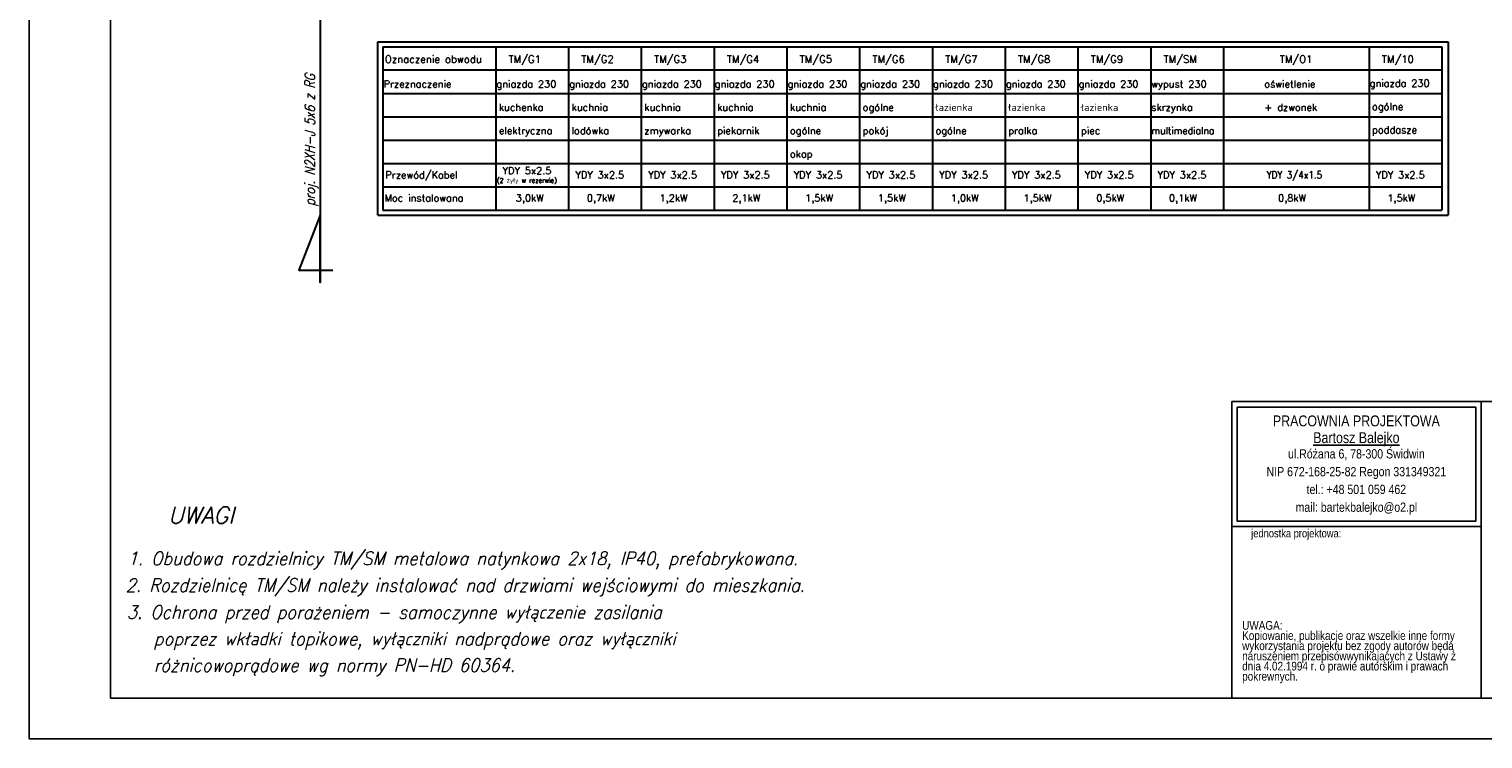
# Model space of a CAD drawing. Header units: millimetres. Extents: x 262469 to 275208, y -32539 to 9411.
# Tile 1 of 256: x 266739 to 269592, y -28562 to -27171. Entities that reach past the tile are written whole.
import ezdxf

# ---------------------------------------------------------------- set-up
doc = ezdxf.new("R2010")
doc.units = ezdxf.units.MM
doc.header["$LTSCALE"] = 100
doc.layers.add('$ ele elektryka', color=1, linetype='Continuous', lineweight=30)
doc.layers.add('$ mp_ele_opisy', color=7, linetype='Continuous', lineweight=30)
doc.layers.add('$ IE TABELA', color=7, linetype='Continuous')
doc.layers.add('$ IE_Tabele', color=7, linetype='Continuous')
doc.styles.add('GENERATED_STYLE_10', font='ARIALN.TTF')
doc.styles.add('GENERATED_STYLE_9', font='ARIALN.TTF')
doc.styles.add('ROMANS', font='romans', dxfattribs={"width": 0.8})

# ---------------------------------------------------------------- blocks, each defined once
blk = doc.blocks.new('a3eee')
at = {"layer": '$ IE TABELA'}
for p, q in [((19730.8, 4176.8), (19730.8, 1206.8)), ((19890.8, 4096.8), (19890.8, 1286.8)), ((19890.8, 1286.8), (23840.8, 1286.8)), ((19730.8, 1206.8), (23930.8, 1206.8))]:
    blk.add_line(p, q, dxfattribs=at)

msp = doc.modelspace()

# ---------------------------------------------------------------- linework, layer by layer
at = {"layer": '$ ele elektryka', "linetype": 'Continuous'}
msp.add_line((267310.3, -26304), (267310.3, -27535.5), dxfattribs=at)
at = {"layer": '$ ele elektryka', "color": 7}
for p, q in [((267423.3, -27535.2), (267423.3, -27195.4)), ((267423.3, -27195.4), (269523.6, -27195.4)), ((267433.3, -27205.4), (267433.3, -27251.1)), ((267654.7, -27205.4), (267654.7, -27251.1)), ((267654.7, -27205.4), (267654.7, -27251.1)), ((267797.5, -27205.4), (267797.5, -27251.1)), ((267940.3, -27205.4), (267940.3, -27251.1)), ((268083.1, -27205.4), (268083.1, -27251.1)), ((268083.1, -27205.4), (268083.1, -27251.1)), ((268225.9, -27205.4), (268225.9, -27251.1)), ((268368.7, -27205.4), (268368.7, -27251.1)), ((268511.5, -27205.4), (268511.5, -27251.1)), ((268654.3, -27205.4), (268654.3, -27251.1)), ((268797.1, -27205.4), (268797.1, -27251.1)), ((268939.9, -27205.4), (268939.9, -27251.1)), ((268939.9, -27205.4), (268939.9, -27251.1)), ((268939.9, -27207), (268939.9, -27252.7)), ((269082.7, -27205.4), (269082.7, -27251.1)), ((269082.7, -27205.4), (269082.7, -27251.1)), ((269082.7, -27205.4), (269082.7, -27251.1)), ((269368.3, -27205.4), (269368.3, -27251.1)), ((269368.3, -27205.4), (269368.3, -27251.1)), ((269368.3, -27205.4), (269368.3, -27251.1)), ((269368.3, -27205.4), (269368.3, -27525.3)), ((269368.3, -27205.4), (269368.3, -27251.1)), ((269511.1, -27205.4), (269511.1, -27251.1)), ((269511.1, -27205.4), (269511.1, -27251.1)), ((269511.1, -27205.4), (269511.1, -27251.1)), ((267433.3, -27251.1), (267433.3, -27296.8)), ((267654.7, -27251.1), (267654.7, -27296.8)), ((267654.7, -27251.1), (267654.7, -27296.8)), ((267797.5, -27251.1), (267797.5, -27296.8)), ((267940.3, -27251.1), (267940.3, -27296.8)), ((268083.1, -27251.1), (268083.1, -27296.8)), ((268083.1, -27251.1), (268083.1, -27296.8)), ((268225.9, -27251.1), (268225.9, -27296.8)), ((268368.7, -27251.1), (268368.7, -27296.8)), ((268511.5, -27251.1), (268511.5, -27296.8)), ((268654.3, -27251.1), (268654.3, -27296.8)), ((268797.1, -27251.1), (268797.1, -27296.8)), ((268939.9, -27251.1), (268939.9, -27296.8)), ((268939.9, -27253.1), (268939.9, -27298.7)), ((268939.9, -27253.1), (268939.9, -27298.7)), ((269082.7, -27251.5), (269082.7, -27297.2)), ((269082.7, -27251.5), (269082.7, -27297.2)), ((269082.7, -27251.5), (269082.7, -27297.2)), ((269368.3, -27249.5), (269368.3, -27295.2)), ((269368.3, -27251.5), (269368.3, -27297.2)), ((269368.3, -27251.5), (269368.3, -27297.2)), ((269368.3, -27252.7), (269368.3, -27298.4)), ((269368.3, -27252.7), (269368.3, -27298.4)), ((269368.3, -27252.7), (269368.3, -27298.4)), ((269511.1, -27251.5), (269511.1, -27297.2)), ((269511.1, -27251.5), (269511.1, -27297.2)), ((269511.1, -27251.5), (269511.1, -27297.2)), ((267433.3, -27296.8), (267433.3, -27342.5)), ((267654.7, -27296.8), (267654.7, -27342.5)), ((267654.7, -27296.8), (267654.7, -27342.5)), ((267797.5, -27296.8), (267797.5, -27342.5)), ((267940.3, -27296.8), (267940.3, -27342.5)), ((268083.1, -27296.8), (268083.1, -27342.5)), ((268083.1, -27296.8), (268083.1, -27342.5)), ((268225.9, -27296.8), (268225.9, -27342.5)), ((268368.7, -27296.8), (268368.7, -27342.5)), ((268511.5, -27296.8), (268511.5, -27342.5)), ((268654.3, -27296.8), (268654.3, -27342.5)), ((268797.1, -27296.8), (268797.1, -27342.5)), ((268939.9, -27296.8), (268939.9, -27342.5)), ((268939.9, -27298.4), (268939.9, -27344.1)), ((268939.9, -27298.4), (268939.9, -27344.1)), ((269082.7, -27297.2), (269082.7, -27342.8)), ((269082.7, -27297.2), (269082.7, -27342.8)), ((269082.7, -27297.2), (269082.7, -27342.8)), ((269368.3, -27295.2), (269368.3, -27340.9)), ((269368.3, -27296.8), (269368.3, -27342.5)), ((269368.3, -27296.8), (269368.3, -27342.5)), ((269368.3, -27298.4), (269368.3, -27344.1)), ((269368.3, -27298.4), (269368.3, -27344.1)), ((269368.3, -27298.4), (269368.3, -27344.1)), ((269511.1, -27297.2), (269511.1, -27342.8)), ((269511.1, -27297.2), (269511.1, -27342.8)), ((269511.1, -27297.2), (269511.1, -27342.8)), ((267433.3, -27342.5), (267433.3, -27388.2)), ((267654.7, -27342.5), (267654.7, -27388.2)), ((267654.7, -27342.5), (267654.7, -27388.2)), ((267797.5, -27342.5), (267797.5, -27388.2)), ((267940.3, -27342.5), (267940.3, -27388.2)), ((268083.1, -27342.5), (268083.1, -27388.2)), ((268083.1, -27342.5), (268083.1, -27388.2)), ((268225.9, -27342.5), (268225.9, -27388.2)), ((268368.7, -27342.5), (268368.7, -27388.2)), ((268511.5, -27342.5), (268511.5, -27388.2)), ((268654.3, -27342.5), (268654.3, -27388.2)), ((268797.1, -27342.5), (268797.1, -27388.2)), ((268939.9, -27342.5), (268939.9, -27388.2)), ((268939.9, -27344.1), (268939.9, -27389.8)), ((268939.9, -27344.1), (268939.9, -27389.8)), ((269082.7, -27342.8), (269082.7, -27388.5)), ((269082.7, -27342.8), (269082.7, -27388.5)), ((269082.7, -27342.8), (269082.7, -27388.5)), ((269368.3, -27340.9), (269368.3, -27386.6)), ((269368.3, -27342.5), (269368.3, -27388.2)), ((269368.3, -27342.5), (269368.3, -27388.2)), ((269368.3, -27344.1), (269368.3, -27389.8)), ((269368.3, -27344.1), (269368.3, -27389.8)), ((269368.3, -27344.1), (269368.3, -27389.8)), ((269511.1, -27342.8), (269511.1, -27388.5)), ((269511.1, -27342.8), (269511.1, -27388.5)), ((269511.1, -27342.8), (269511.1, -27388.5)), ((267433.3, -27388.2), (267433.3, -27433.9)), ((267654.7, -27388.2), (267654.7, -27433.9)), ((267654.7, -27388.2), (267654.7, -27433.9)), ((267797.5, -27388.2), (267797.5, -27433.9)), ((267940.3, -27388.2), (267940.3, -27433.9)), ((268083.1, -27388.2), (268083.1, -27433.9)), ((268083.1, -27388.2), (268083.1, -27433.9)), ((268225.9, -27388.2), (268225.9, -27433.9)), ((268368.7, -27388.2), (268368.7, -27433.9)), ((268511.5, -27388.2), (268511.5, -27433.9)), ((268654.3, -27388.2), (268654.3, -27433.9)), ((268797.1, -27388.2), (268797.1, -27433.9)), ((268939.9, -27388.2), (268939.9, -27433.9)), ((269082.7, -27388.5), (269082.7, -27434.2)), ((269082.7, -27388.5), (269082.7, -27434.2)), ((269082.7, -27388.5), (269082.7, -27434.2)), ((269368.3, -27386.6), (269368.3, -27432.3)), ((269368.3, -27388.2), (269368.3, -27433.9)), ((269368.3, -27388.2), (269368.3, -27433.9)), ((269511.1, -27388.5), (269511.1, -27434.2)), ((269511.1, -27388.5), (269511.1, -27434.2)), ((269511.1, -27388.5), (269511.1, -27434.2)), ((268939.9, -27389.8), (268939.9, -27435.5)), ((268939.9, -27389.8), (268939.9, -27435.5)), ((269368.3, -27389.8), (269368.3, -27435.5)), ((269368.3, -27389.8), (269368.3, -27435.5)), ((269368.3, -27389.8), (269368.3, -27525.3)), ((267433.3, -27433.9), (267433.3, -27525.3)), ((267654.7, -27433.9), (267654.7, -27525.3)), ((267654.7, -27433.9), (267654.7, -27479.6)), ((267797.5, -27433.9), (267797.5, -27479.6)), ((267940.3, -27433.9), (267940.3, -27479.6)), ((268083.1, -27433.9), (268083.1, -27479.6)), ((268083.1, -27433.9), (268083.1, -27479.6)), ((268225.9, -27433.9), (268225.9, -27479.6)), ((268368.7, -27433.9), (268368.7, -27479.6)), ((268511.5, -27433.9), (268511.5, -27479.6)), ((268654.3, -27433.9), (268654.3, -27479.6)), ((268797.1, -27433.9), (268797.1, -27479.6)), ((268939.9, -27433.9), (268939.9, -27479.6)), ((268939.9, -27435.5), (268939.9, -27481.2)), ((268939.9, -27435.5), (268939.9, -27481.2)), ((269082.7, -27434.2), (269082.7, -27479.9)), ((269082.7, -27434.2), (269082.7, -27479.9)), ((269082.7, -27434.2), (269082.7, -27479.9)), ((269368.3, -27432.3), (269368.3, -27478)), ((269368.3, -27433.9), (269368.3, -27479.6)), ((269368.3, -27433.9), (269368.3, -27479.6)), ((269511.1, -27434.2), (269511.1, -27479.9)), ((269511.1, -27434.2), (269511.1, -27479.9)), ((269511.1, -27434.2), (269511.1, -27479.9)), ((267654.7, -27479.6), (267654.7, -27525.3)), ((267797.5, -27479.6), (267797.5, -27525.3)), ((267940.3, -27479.6), (267940.3, -27525.3)), ((268083.1, -27479.6), (268083.1, -27525.3)), ((268083.1, -27479.6), (268083.1, -27525.3)), ((268225.9, -27479.6), (268225.9, -27525.3)), ((268368.7, -27479.6), (268368.7, -27525.3)), ((268511.5, -27479.6), (268511.5, -27525.3)), ((268654.3, -27479.6), (268654.3, -27525.3)), ((268797.1, -27479.6), (268797.1, -27525.3)), ((268939.9, -27479.6), (268939.9, -27525.3)), ((268939.9, -27481.2), (268939.9, -27525.3)), ((268939.9, -27481.2), (268939.9, -27525.3)), ((269082.7, -27479.9), (269082.7, -27525.3)), ((269082.7, -27479.9), (269082.7, -27525.3)), ((269082.7, -27479.9), (269082.7, -27525.3)), ((269368.3, -27478), (269368.3, -27523.7)), ((269368.3, -27479.6), (269368.3, -27523.7)), ((269368.3, -27479.6), (269368.3, -27523.7)), ((269511.1, -27479.9), (269511.1, -27525.3)), ((269511.1, -27479.9), (269511.1, -27525.3)), ((269511.1, -27479.9), (269511.1, -27525.3)), ((267423.3, -27535.2), (269523.6, -27535.2))]:
    msp.add_line(p, q, dxfattribs=at)
at = {"layer": '$ ele elektryka', "color": 7, "linetype": 'Continuous', "ltscale": 3}
for p, q in [((267433.3, -27205.4), (267654.7, -27205.4)), ((267654.7, -27205.4), (267797.5, -27205.4)), ((267797.5, -27205.4), (267940.3, -27205.4)), ((267940.3, -27205.4), (268083.1, -27205.4)), ((268083.1, -27205.4), (268225.9, -27205.4)), ((268225.9, -27205.4), (268368.7, -27205.4)), ((268368.7, -27205.4), (268511.5, -27205.4)), ((268511.5, -27205.4), (268654.3, -27205.4)), ((268654.3, -27205.4), (268797.1, -27205.4)), ((268797.1, -27205.4), (268939.9, -27205.4)), ((268939.9, -27205.4), (269082.7, -27205.4)), ((268939.9, -27205.4), (269082.7, -27205.4)), ((268939.9, -27205.4), (269082.7, -27205.4)), ((269082.7, -27205.4), (269225.5, -27205.4)), ((269082.7, -27205.4), (269225.5, -27205.4)), ((269225.5, -27205.4), (269368.3, -27205.4)), ((269225.5, -27205.4), (269368.3, -27205.4)), ((269368.3, -27205.4), (269511.1, -27205.4)), ((269368.3, -27205.4), (269511.1, -27205.4)), ((269368.3, -27205.4), (269511.1, -27205.4)), ((267433.3, -27296.8), (267654.7, -27296.8)), ((267511.8, -27296.8), (267654.7, -27296.8)), ((267654.7, -27296.8), (267797.5, -27296.8)), ((267654.7, -27296.8), (267797.5, -27296.8)), ((267797.5, -27296.8), (267940.3, -27296.8)), ((267797.5, -27296.8), (267940.3, -27296.8)), ((267940.3, -27296.8), (268083.1, -27296.8)), ((267940.3, -27296.8), (268083.1, -27296.8)), ((268083.1, -27296.8), (268225.9, -27296.8)), ((268083.1, -27296.8), (268225.9, -27296.8)), ((268225.9, -27296.8), (268368.7, -27296.8)), ((268225.9, -27296.8), (268368.7, -27296.8)), ((268368.7, -27296.8), (268511.5, -27296.8)), ((268368.7, -27296.8), (268511.5, -27296.8)), ((268511.5, -27296.8), (268654.3, -27296.8)), ((268511.5, -27296.8), (268654.3, -27296.8)), ((268654.3, -27296.8), (268797.1, -27296.8)), ((268654.3, -27296.8), (268797.1, -27296.8)), ((268797.1, -27296.8), (268939.9, -27296.8)), ((268797.1, -27296.8), (268939.9, -27296.8)), ((268939.9, -27296.8), (269082.7, -27296.8)), ((268939.9, -27296.8), (269082.7, -27296.8)), ((269082.7, -27296.8), (269225.5, -27296.8)), ((269082.7, -27296.8), (269225.5, -27296.8)), ((269225.5, -27296.8), (269368.3, -27296.8)), ((269225.5, -27296.8), (269368.3, -27296.8)), ((269368.3, -27296.8), (269511.1, -27296.8)), ((269368.3, -27296.8), (269511.1, -27296.8)), ((267433.3, -27342.5), (267654.7, -27342.5)), ((267654.7, -27342.5), (267797.5, -27342.5)), ((267797.5, -27342.5), (267940.3, -27342.5)), ((267940.3, -27342.5), (268083.1, -27342.5)), ((268083.1, -27342.5), (268225.9, -27342.5)), ((268225.9, -27342.5), (268368.7, -27342.5)), ((268368.7, -27342.5), (268511.5, -27342.5)), ((268511.5, -27342.5), (268654.3, -27342.5)), ((268654.3, -27342.5), (268797.1, -27342.5)), ((268797.1, -27342.5), (268939.9, -27342.5)), ((268939.9, -27342.5), (269082.7, -27342.5)), ((269082.7, -27342.5), (269225.5, -27342.5)), ((269225.5, -27342.5), (269368.3, -27342.5)), ((269368.3, -27342.5), (269511.1, -27342.5)), ((267433.3, -27388.2), (267654.7, -27388.2)), ((267654.7, -27388.2), (267797.5, -27388.2)), ((267797.5, -27388.2), (267940.3, -27388.2)), ((267940.3, -27388.2), (268083.1, -27388.2)), ((268083.1, -27388.2), (268225.9, -27388.2)), ((268225.9, -27388.2), (268368.7, -27388.2)), ((268368.7, -27388.2), (268511.5, -27388.2)), ((268511.5, -27388.2), (268654.3, -27388.2)), ((268654.3, -27388.2), (268797.1, -27388.2)), ((268797.1, -27388.2), (268939.9, -27388.2)), ((268939.9, -27388.2), (269082.7, -27388.2)), ((269082.7, -27388.2), (269225.5, -27388.2)), ((269225.5, -27388.2), (269368.3, -27388.2)), ((269368.3, -27388.2), (269511.1, -27388.2)), ((267433.3, -27433.9), (267654.7, -27433.9)), ((267654.7, -27433.9), (267797.5, -27433.9)), ((267797.5, -27433.9), (267940.3, -27433.9)), ((267940.3, -27433.9), (268083.1, -27433.9)), ((268083.1, -27433.9), (268225.9, -27433.9)), ((268225.9, -27433.9), (268368.7, -27433.9)), ((268368.7, -27433.9), (268511.5, -27433.9)), ((268511.5, -27433.9), (268654.3, -27433.9)), ((268654.3, -27433.9), (268797.1, -27433.9)), ((268797.1, -27433.9), (268939.9, -27433.9)), ((268939.9, -27433.9), (269082.7, -27433.9)), ((269082.7, -27433.9), (269225.5, -27433.9)), ((269225.5, -27433.9), (269368.3, -27433.9)), ((269368.3, -27433.9), (269511.1, -27433.9)), ((267433.3, -27525.3), (267654.7, -27525.3)), ((267654.7, -27525.3), (267797.5, -27525.3)), ((267797.5, -27525.3), (267940.3, -27525.3)), ((267940.3, -27525.3), (268083.1, -27525.3)), ((268083.1, -27525.3), (268225.9, -27525.3)), ((268083.1, -27525.3), (268225.9, -27525.3)), ((268225.9, -27525.3), (268368.7, -27525.3)), ((268225.9, -27525.3), (268368.7, -27525.3)), ((268368.7, -27525.3), (268511.5, -27525.3)), ((268511.5, -27525.3), (268654.3, -27525.3)), ((268654.3, -27525.3), (268797.1, -27525.3)), ((268797.1, -27525.3), (268939.9, -27525.3)), ((268939.9, -27525.3), (269082.7, -27525.3)), ((268939.9, -27525.3), (269082.7, -27525.3)), ((268939.9, -27525.3), (269082.7, -27525.3)), ((269082.7, -27525.3), (269225.5, -27525.3)), ((269225.5, -27525.3), (269368.3, -27525.3)), ((269225.5, -27525.3), (269368.3, -27525.3)), ((269368.3, -27525.3), (269511.1, -27525.3)), ((269368.3, -27525.3), (269511.1, -27525.3)), ((269368.3, -27525.3), (269511.1, -27525.3))]:
    msp.add_line(p, q, dxfattribs=at)
at = {"layer": '$ ele elektryka', "color": 7, "linetype": 'Continuous'}
for p, q in [((267654.7, -27251.1), (267433.3, -27251.1)), ((267797.5, -27251.1), (267654.7, -27251.1)), ((267940.3, -27251.1), (267797.5, -27251.1)), ((268083.1, -27251.1), (267940.3, -27251.1)), ((268225.9, -27251.1), (268083.1, -27251.1)), ((268368.7, -27251.1), (268225.9, -27251.1)), ((268511.5, -27251.1), (268368.7, -27251.1)), ((268654.3, -27251.1), (268511.5, -27251.1)), ((268797.1, -27251.1), (268654.3, -27251.1)), ((268939.9, -27251.1), (268797.1, -27251.1)), ((268939.9, -27251.1), (268797.1, -27251.1)), ((269082.7, -27251.1), (268939.9, -27251.1)), ((269225.5, -27251.1), (269082.7, -27251.1)), ((269368.3, -27251.1), (269225.5, -27251.1)), ((269511.1, -27251.1), (269368.3, -27251.1)), ((267433.3, -27479.6), (267654.7, -27479.6)), ((267654.7, -27479.6), (267797.5, -27479.6)), ((267797.5, -27479.6), (267940.3, -27479.6)), ((267940.3, -27479.6), (268083.1, -27479.6)), ((268083.1, -27479.6), (268225.9, -27479.6)), ((268225.9, -27479.6), (268368.7, -27479.6)), ((268368.7, -27479.6), (268511.5, -27479.6)), ((268511.5, -27479.6), (268654.3, -27479.6)), ((268654.3, -27479.6), (268797.1, -27479.6)), ((268797.1, -27479.6), (268939.9, -27479.6)), ((268939.9, -27479.6), (269082.7, -27479.6)), ((269082.7, -27479.6), (269225.5, -27479.6)), ((269225.5, -27479.6), (269368.3, -27479.6)), ((269368.3, -27479.6), (269511.1, -27479.6))]:
    msp.add_line(p, q, dxfattribs=at)
at = {"layer": '$ ele elektryka', "color": 7}
msp.add_lwpolyline([(269523.6, -27195.8), (269523.6, -27535.6)], dxfattribs=at)
at = {"layer": '$ ele elektryka', "linetype": 'Continuous'}
msp.add_lwpolyline([(267310.3, -27535.5), (267310.3, -27667.2), (267310.3, -27535.5), (267268.1, -27643.2), (267334.8, -27643.2)], dxfattribs=at)
at = {"layer": '$ IE_Tabele', "linetype": 'Continuous'}
for p, q in [((269098.9, -27900.9), (269588.2, -27900.9)), ((269098.9, -28482), (269098.9, -27900.9)), ((269098.9, -27900.9), (270848.9, -27900.9)), ((269588.2, -27900.9), (269588.2, -28482)), ((269588.2, -28145.6), (269588.2, -27900.9)), ((269109.5, -28134.9), (269109.5, -27911.5)), ((269109.5, -27911.5), (269577.6, -27911.5)), ((269577.6, -28134.9), (269577.6, -27911.5)), ((269588.2, -28482), (269588.2, -27940.9)), ((269098.9, -28145.6), (269588.2, -28145.6)), ((269109.5, -28134.9), (269577.6, -28134.9)), ((269098.9, -28482), (269588.2, -28482)), ((270848.9, -28482), (269588.2, -28482))]:
    msp.add_line(p, q, dxfattribs=at)

# ---------------------------------------------------------------- block references
at = {"layer": '$ IE TABELA', "color": 7}
msp.add_blockref('a3eee', (247008.1, -29768.8), dxfattribs=at)

# ---------------------------------------------------------------- texts
at = {"layer": '$ ele elektryka', "color": 7, "linetype": 'Continuous', "ltscale": 3, "style": 'ROMANS'}
for s, height, p in [('Oznaczenie obwodu', 14.396, (267437.2, -27236.8)), ('TM/G1', 14.4, (267679.7, -27236.8)), ('TM/G2', 14.4, (267822.5, -27236.8)), ('TM/G3', 14.4, (267965.3, -27236.8)), ('TM/G4', 14.4, (268108.1, -27236.8)), ('TM/G5', 14.4, (268251, -27236.8)), ('TM/G6', 14.4, (268393.8, -27236.8)), ('TM/G7', 14.4, (268536.6, -27236.8)), ('TM/G8', 14.4, (268679.4, -27236.8)), ('TM/G9', 14.4, (268822.2, -27236.8)), ('TM/SM', 14.4, (268965, -27236.8)), ('TM/O1', 14.4, (269193.1, -27236.8)), ('TM/10', 14.4, (269393.4, -27236.8)), ('Przeznaczenie', 14, (267434.6, -27285.3)), ('gniazda 230', 14, (267655.9, -27285.3)), ('gniazda 230', 14, (267798.7, -27285.3)), ('gniazda 230', 14, (267941.5, -27285.3)), ('gniazda 230', 14, (268084.3, -27285.3)), ('gniazda 230', 14, (268227.1, -27285.3)), ('gniazda 230', 14, (268369.9, -27285.3)), ('gniazda 230', 14, (268512.7, -27285.3)), ('gniazda 230', 14, (268655.5, -27285.3)), ('gniazda 230', 14, (268798.3, -27285.3)), ('wypust 230', 14, (268941.1, -27285.3)), ('oświetlenie', 14, (269162.9, -27285.3)), ('gniazda 230', 14, (269369.6, -27283.7)), ('kuchenka', 14, (267660.7, -27331)), ('kuchnia', 14, (267803.5, -27331)), ('kuchnia', 14, (267946.3, -27331)), ('kuchnia', 14, (268089.1, -27331)), ('kuchnia', 14, (268231.9, -27331)), ('ogólne', 14, (268374.7, -27331)), ('łazienka', 14, (268517.5, -27331)), ('łazienka', 14, (268660.3, -27331)), ('łazienka', 14, (268803.1, -27331)), ('skrzynka', 14, (268941.1, -27331)), ('+ dzwonek', 14, (269162.9, -27331)), ('ogólne', 14, (269374.3, -27329.4)), ('poddasze', 14, (269374.3, -27375.1)), ('elektryczna', 14, (267660.7, -27376.7)), ('lodówka', 14, (267803.5, -27376.7)), ('zmywarka', 14, (267946.3, -27376.7)), ('piekarnik', 14, (268089.1, -27376.7)), ('ogólne', 14, (268231.9, -27376.7)), ('pokój', 14, (268374.7, -27376.7)), ('ogólne', 14, (268517.5, -27376.7)), ('pralka', 14, (268660.3, -27376.7)), ('piec', 14, (268803.1, -27376.7)), ('okap', 14, (268231.9, -27422.4)), ('YDY 5x2.5', 14, (267667.8, -27455.1)), ('Przewód/Kabel', 14, (267438, -27463.4)), ('(2 żyły w rezerwie)', 9, (267656.8, -27471.7)), ('YDY 3x2.5', 14, (267810.7, -27463.4)), ('YDY 3x2.5', 14, (267953.5, -27463.4)), ('YDY 3x2.5', 14, (268096.3, -27463.4)), ('YDY 3x2.5', 14, (268239.1, -27463.4)), ('YDY 3x2.5', 14, (268381.9, -27463.4)), ('YDY 3x2.5', 14, (268524.7, -27463.4)), ('YDY 3x2.5', 14, (268667.5, -27463.4)), ('YDY 3x2.5', 14, (268810.3, -27463.4)), ('YDY 3x2.5', 14, (268953.1, -27463.4)), ('YDY 3x2.5', 14, (269381.5, -27463.4)), ('Moc instalowana', 14, (267436.5, -27508.9)), ('3,0kW', 14, (267693.9, -27508.9)), ('0,7kW', 14, (267833.3, -27508.9)), ('1,2kW', 14, (267976.1, -27508.9)), ('2,1kW', 14, (268118.9, -27508.9)), ('1,5kW', 14, (268261.8, -27508.9)), ('1,5kW', 14, (268404.6, -27508.9)), ('1,0kW', 14, (268547.4, -27508.9)), ('1,5kW', 14, (268690.2, -27508.9)), ('0,5kW', 14, (268833, -27508.9)), ('0,1kW', 14, (268975.8, -27508.9)), ('0,8kW', 14, (269189.9, -27508.9)), ('1,5kW', 14, (269404.2, -27508.9))]:
    msp.add_text(s, height=height, dxfattribs=at).set_placement(p)
at = {"layer": '$ ele elektryka', "color": 7, "linetype": 'Continuous', "style": 'ROMANS', "oblique": 15, "width": 0.8}
msp.add_text('proj. N2XH-J 5x6 z RG', height=20, rotation=90, dxfattribs=at).set_placement((267299.7, -27517.2))
at = {"layer": '$ ele elektryka', "color": 7, "linetype": 'Continuous', "ltscale": 3, "style": 'ROMANS'}
for s, width, p in [('multimedialna', 0.95, (268941.1, -27376.7)), ('YDY 3/4x1.5', 0.9, (269167.2, -27463.4))]:
    msp.add_text(s, height=14, dxfattribs=dict(at, width=width)).set_placement(p)
at = {"layer": '$ IE_Tabele', "linetype": 'Continuous', "insert": (269343.5, -27928), "char_height": 21.277, "attachment_point": 2, "line_spacing_factor": 0.926719, "style": 'GENERATED_STYLE_10'}
msp.add_mtext('{PRACOWNIA PROJEKTOWA\\P\\LBartosz Balejko}', dxfattribs=at)
at = {"layer": '$ IE_Tabele', "linetype": 'Continuous', "style": 'GENERATED_STYLE_9'}
for s, insert, char_height, width, attachment_point, line_spacing_factor in [('{ul.Różana 6, 78-300 Świdwin\\PNIP 672-168-25-82 Regon 331349321\\Ptel.: +48 501 059 462\\Pmail: bartekbalejko@o2.pl}', (269343.5, -27994.2), 18.085, 468.085, 2, 1.156383), ('{UWAGA:\\PKopiowanie, publikacje oraz wszelkie inne formy wykorzystania projektu bez zgody autorów będą naruszeniem przepisówwynikających z Ustawy z dnia 4.02.1994 r. o prawie autorskim i prawach pokrewnych.}', (269119.4, -28331), 17.0213, 448.341, 1, 0.703415)]:
    msp.add_mtext(s, dxfattribs=dict(at, insert=insert, char_height=char_height, width=width, attachment_point=attachment_point, line_spacing_factor=line_spacing_factor))
at = {"layer": '$ IE_Tabele', "linetype": 'Continuous', "insert": (269137.1, -28151), "char_height": 15.958, "attachment_point": 1, "style": 'GENERATED_STYLE_9'}
msp.add_mtext('{jednostka projektowa:}', dxfattribs=at)
at = {"layer": '$ mp_ele_opisy', "color": 7, "lineweight": 0, "style": 'ROMANS', "oblique": 15}
msp.add_text('UWAGI', height=32.5, dxfattribs=at).set_placement((267011.5, -28139.7))
at = {"layer": '$ mp_ele_opisy', "color": 7, "lineweight": 0, "style": 'ROMANS', "oblique": 15, "width": 0.9}
for s, p in [('1. Obudowa rozdzielnicy TM/SM metalowa natynkowa 2x18, IP40, prefabrykowana.', (266932.3, -28221.1)), ('2. Rozdzielnicę TM/SM należy instalować nad drzwiami wejściowymi do mieszkania.', (266928.4, -28273.7)), ('3. Ochrona przed porażeniem - samoczynne wyłączenie zasilania ', (266930.8, -28326.5)), (' poprzez wkładki topikowe, wyłączniki nadprądowe oraz wyłączniki', (266967.5, -28378.6)), (' różnicowoprądowe wg normy PN-HD 60364.', (266967.5, -28430.6))]:
    msp.add_text(s, height=26, dxfattribs=at).set_placement(p)

doc.saveas('drawing.dxf')
